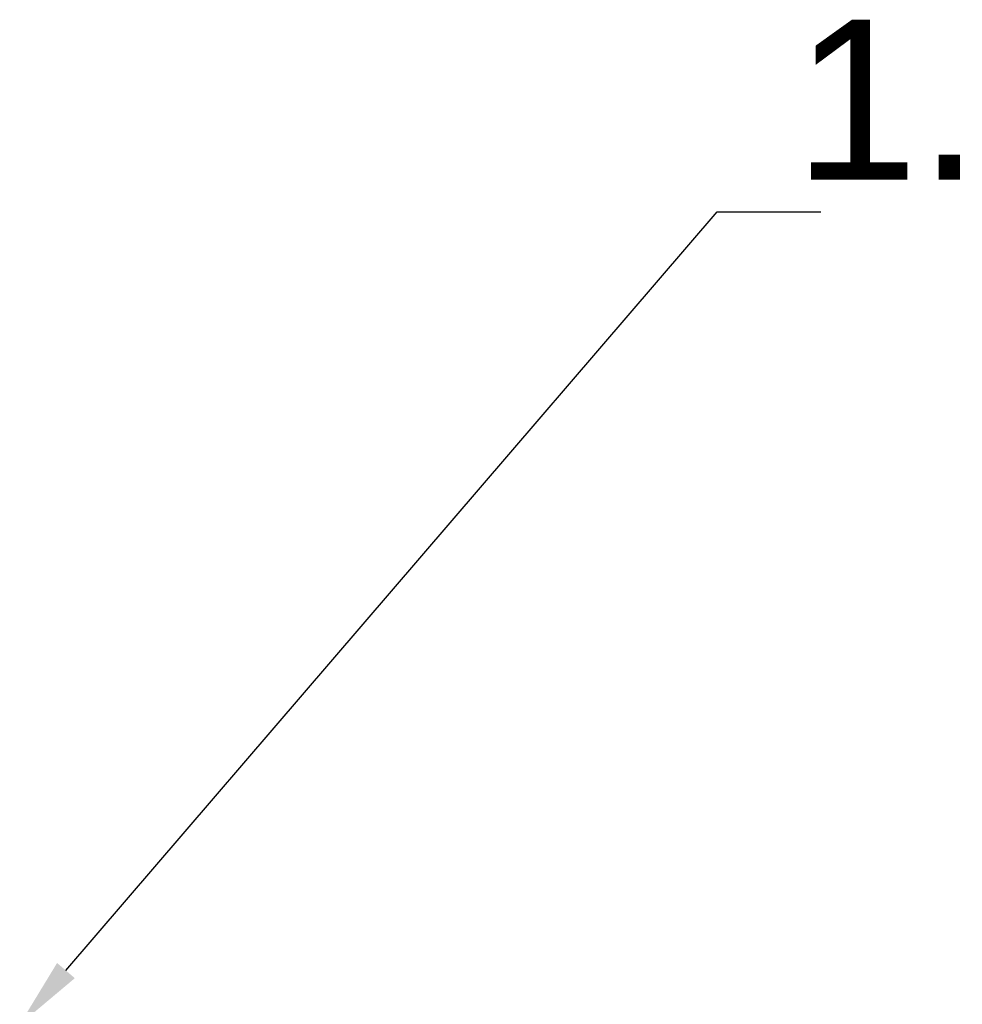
# Model space of a CAD drawing. Header units: millimetres. Extents: x 11633 to 96114, y -4650 to 25050.
# Tile 13 of 25: x 87242 to 88302, y 8164 to 9272. Entities that reach past the tile are written whole.
import ezdxf
from ezdxf import colors
from ezdxf.entities.mleader import LeaderData, LeaderLine
from ezdxf.math import Vec2, Vec3

# ---------------------------------------------------------------- set-up
doc = ezdxf.new("R2010")
doc.units = ezdxf.units.MM
doc.layers.get('0').update_dxf_attribs({"lineweight": 9})
doc.styles.get("Standard").update_dxf_attribs({"font": 'arial.ttf'})

msp = doc.modelspace()

# ---------------------------------------------------------------- leaders
at = {"color": 6, "lineweight": 15}
ml = msp.add_multileader_mtext('Standard', dxfattribs=at)
ml.set_content('1.', color=6)
ml.set_leader_properties()
ml.build(insert=Vec2(0, 0))
ml.multileader.update_dxf_attribs({"text_left_attachment_type": 6, "dogleg_length": 48, "arrow_head_size": 80})
ctx = ml.context
ctx.base_point, ctx.char_height, ctx.arrow_head_size, ctx.landing_gap_size, ctx.plane_origin = Vec3(88131.5, 9055.7), 180, 80, 0, Vec3(-91171.2, -53821.7)
ctx.left_attachment, ctx.text_align_type = 6, 1
notes = []
notes.append((ctx, [(0, (1, 1, 0), (88025.9, 9055.7), (1, 0), 105.6, [(0, [(87241.5, 8141)], 0, [])])]))
ctx.mtext.insert, ctx.mtext.width, ctx.mtext.alignment, ctx.mtext.line_spacing_style = Vec3(88217.2, 9271.7), 10.759, 2, 2
for ctx, leaders in notes:
    for number, flags, end, landing, length, lines in leaders:
        leader = LeaderData()
        leader.index, (leader.has_last_leader_line, leader.has_dogleg_vector, leader.attachment_direction) = number, flags
        leader.last_leader_point, leader.dogleg_vector, leader.dogleg_length = Vec3(end), Vec3(landing), length
        for number, points, colour, breaks in lines:
            line = LeaderLine()
            line.index, line.vertices, line.color, line.breaks = number, Vec3.list(points), colors.encode_raw_color(colour), breaks
            leader.lines.append(line)
        ctx.leaders.append(leader)

doc.saveas('drawing.dxf')
